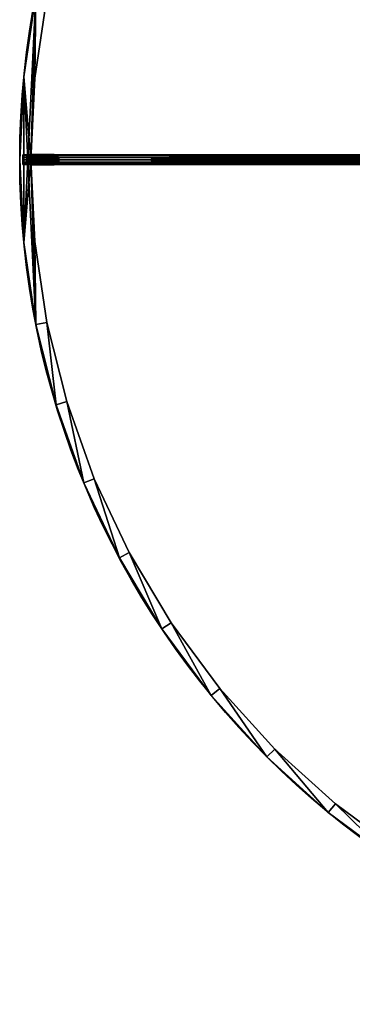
# Model space of a CAD drawing. Extents: x 8 to 508, y 15 to 514.
# Tile 1 of 256: x 8 to 107, y 15 to 306. Entities that reach past the tile are written whole.
import ezdxf

# ---------------------------------------------------------------- set-up
doc = ezdxf.new("R2010")
doc.units = 0
doc.layers.get('0').update_dxf_attribs({"color": 13, "linetype": 'CONTINUOUS'})

# ---------------------------------------------------------------- blocks, each defined once
blk = doc.blocks.new('GROUP_13')
for p, q in [((1.44, 329.41), (1.44, 329.41, 4)), ((5.42, 329.01), (5.42, 329.01, 4)), ((0, 300), (0, 300, 4)), ((4, 300), (4, 300, 4)), ((1.44, 270.59), (1.44, 270.59, 4)), ((5.42, 270.99, 4), (5.42, 270.99)), ((5.76, 241.47), (5.76, 241.47, 4)), ((9.69, 242.25, 4), (9.69, 242.25)), ((16.74, 214.08, 4), (16.74, 214.08)), ((12.92, 212.91), (12.92, 212.91, 4)), ((26.53, 186.72, 4), (26.53, 186.72)), ((22.84, 185.19), (22.84, 185.19, 4)), ((35.42, 158.58), (35.42, 158.58, 4)), ((38.95, 160.47, 4), (38.95, 160.47)), ((50.56, 133.33), (50.56, 133.33, 4)), ((53.88, 135.55, 4), (53.88, 135.55)), ((71.19, 112.22, 4), (71.19, 112.22)), ((68.1, 109.68), (68.1, 109.68, 4)), ((87.87, 87.87), (87.87, 87.87, 4)), ((90.69, 90.69, 4), (90.69, 90.69)), ((112.22, 71.19, 4), (112.22, 71.19)), ((109.68, 68.1), (109.68, 68.1, 4))]:
    blk.add_line(p, q)
for points in [[(9.69, 357.75, 4), (5.42, 329.01, 4), (4, 300, 4), (5.42, 270.99, 4), (9.69, 242.25, 4), (16.74, 214.08, 4), (26.53, 186.72, 4), (38.95, 160.47, 4), (53.88, 135.55, 4), (71.19, 112.22, 4), (90.69, 90.69, 4), (112.22, 71.19, 4), (135.55, 53.88, 4), (160.47, 38.95, 4), (186.72, 26.53, 4), (214.08, 16.74, 4), (242.25, 9.69, 4), (270.99, 5.42, 4), (300, 4, 4), (329.01, 5.42, 4), (357.75, 9.69, 4)], [(357.75, 9.69, 0), (329.01, 5.42, 0), (300, 4, 0), (270.99, 5.42, 0), (242.25, 9.69, 0), (214.08, 16.74, 0), (186.72, 26.53, 0), (160.47, 38.95, 0), (135.55, 53.88, 0), (112.22, 71.19, 0), (90.69, 90.69, 0), (71.19, 112.22, 0), (53.88, 135.55, 0), (38.95, 160.47, 0), (26.53, 186.72, 0), (16.74, 214.08, 0), (9.69, 242.25, 0), (5.42, 270.99, 0), (4, 300, 0), (5.42, 329.01, 0), (9.69, 357.75, 0)]]:
    blk.add_polyline3d(points)
for centre in [(300, 300), (300, 300, 4)]:
    blk.add_circle(centre, 300)
mesh = blk.add_polyface()
corners = [(1.44, 270.59, 4), (1.44, 329.41, 4), (0, 300, 4), (5.76, 241.47, 4), (4, 300, 4), (5.42, 270.99, 4), (9.69, 242.25, 4), (12.92, 212.91, 4), (16.74, 214.08, 4), (22.84, 185.19, 4), (26.53, 186.72, 4), (35.42, 158.58, 4), (38.95, 160.47, 4), (50.56, 133.33, 4), (53.88, 135.55, 4), (68.1, 109.68, 4), (71.19, 112.22, 4), (87.87, 87.87, 4), (90.69, 90.69, 4), (109.68, 68.1, 4), (112.22, 71.19, 4), (133.33, 50.56, 4), (135.55, 53.88, 4), (158.58, 35.42, 4), (160.47, 38.95, 4), (185.19, 22.84, 4), (186.72, 26.53, 4), (212.91, 12.92, 4), (214.08, 16.74, 4), (241.47, 5.76, 4), (242.25, 9.69, 4), (270.59, 1.44, 4), (270.99, 5.42, 4), (300, 0, 4), (300, 4, 4), (329.41, 1.44, 4), (329.01, 5.42, 4), (357.75, 9.69, 4), (358.53, 5.76, 4), (385.92, 16.74, 4), (387.09, 12.92, 4), (413.28, 26.53, 4), (414.81, 22.84, 4), (439.53, 38.95, 4), (441.42, 35.42, 4), (464.45, 53.88, 4), (466.67, 50.56, 4), (487.78, 71.19, 4), (490.32, 68.1, 4), (509.31, 90.69, 4), (512.13, 87.87, 4), (528.81, 112.22, 4), (531.9, 109.68, 4), (546.12, 135.55, 4), (549.44, 133.33, 4), (561.05, 160.47, 4), (564.58, 158.58, 4), (573.47, 186.72, 4), (577.16, 185.19, 4), (583.26, 214.08, 4), (587.08, 212.91, 4), (590.31, 242.25, 4), (594.24, 241.47, 4), (594.58, 270.99, 4), (598.56, 270.59, 4), (596, 300, 4), (5.76, 358.53, 4), (5.42, 329.01, 4), (9.69, 357.75, 4), (12.92, 387.09, 4), (16.74, 385.92, 4), (22.84, 414.81, 4), (26.53, 413.28, 4), (35.42, 441.42, 4), (38.95, 439.53, 4), (50.56, 466.67, 4), (53.88, 464.45, 4), (68.1, 490.32, 4), (71.19, 487.78, 4), (87.87, 512.13, 4), (90.69, 509.31, 4), (109.68, 531.9, 4), (112.22, 528.81, 4), (133.33, 549.44, 4), (135.55, 546.12, 4), (158.58, 564.58, 4), (160.47, 561.05, 4), (185.19, 577.16, 4), (186.72, 573.47, 4), (212.91, 587.08, 4), (214.08, 583.26, 4), (241.47, 594.24, 4), (242.25, 590.31, 4), (270.59, 598.56, 4), (270.99, 594.58, 4), (300, 600, 4), (300, 596, 4), (329.01, 594.58, 4), (329.41, 598.56, 4), (357.75, 590.31, 4), (358.53, 594.24, 4), (385.92, 583.26, 4), (387.09, 587.08, 4), (413.28, 573.47, 4), (414.81, 577.16, 4), (439.53, 561.05, 4), (441.42, 564.58, 4), (464.45, 546.12, 4), (466.67, 549.44, 4), (487.78, 528.81, 4), (490.32, 531.9, 4), (509.31, 509.31, 4), (512.13, 512.13, 4), (528.81, 487.78, 4), (531.9, 490.32, 4), (546.12, 464.45, 4), (549.44, 466.67, 4), (561.05, 439.53, 4), (564.58, 441.42, 4), (573.47, 413.28, 4), (577.16, 414.81, 4), (583.26, 385.92, 4), (587.08, 387.09, 4), (590.31, 357.75, 4), (594.24, 358.53, 4), (594.58, 329.01, 4), (598.56, 329.41, 4), (600, 300, 4)]
mesh.append_faces([[corners[k] for k in face] for face in [(0, 1, 2), (126, 64, 127)]], dxfattribs={"vtx0": -1})
mesh.append_faces([[corners[k] for k in face] for face in [(4, 3, 5), (5, 3, 6), (6, 7, 8), (8, 9, 10), (10, 11, 12), (12, 13, 14), (14, 15, 16), (16, 17, 18), (18, 19, 20), (20, 21, 22), (22, 23, 24), (24, 25, 26), (26, 27, 28), (28, 29, 30), (30, 31, 32), (32, 33, 34), (34, 35, 36), (36, 35, 37), (37, 38, 39), (39, 40, 41), (41, 42, 43), (43, 44, 45), (45, 46, 47), (47, 48, 49), (49, 50, 51), (51, 52, 53), (53, 54, 55), (55, 56, 57), (57, 58, 59), (59, 60, 61), (61, 62, 63), (63, 64, 65), (66, 68, 69), (69, 70, 71), (71, 72, 73), (73, 74, 75), (75, 76, 77), (77, 78, 79), (79, 80, 81), (81, 82, 83), (83, 84, 85), (85, 86, 87), (87, 88, 89), (89, 90, 91), (91, 92, 93), (93, 94, 95), (95, 97, 98), (98, 99, 100), (100, 101, 102), (102, 103, 104), (104, 105, 106), (106, 107, 108), (108, 109, 110), (110, 111, 112), (112, 113, 114), (114, 115, 116), (116, 117, 118), (118, 119, 120), (120, 121, 122), (122, 123, 124), (124, 125, 126)]], dxfattribs={"vtx0": -1, "vtx1": -1})
mesh.append_faces([[corners[k] for k in face] for face in [(1, 3, 4), (126, 65, 64)]], dxfattribs={"vtx0": -1, "vtx1": -1, "vtx2": -1})
mesh.append_faces([[corners[k] for k in face] for face in [(1, 0, 3), (6, 3, 7), (8, 7, 9), (10, 9, 11), (12, 11, 13), (14, 13, 15), (16, 15, 17), (18, 17, 19), (20, 19, 21), (22, 21, 23), (24, 23, 25), (26, 25, 27), (28, 27, 29), (30, 29, 31), (32, 31, 33), (34, 33, 35), (37, 35, 38), (39, 38, 40), (41, 40, 42), (43, 42, 44), (45, 44, 46), (47, 46, 48), (49, 48, 50), (51, 50, 52), (53, 52, 54), (55, 54, 56), (57, 56, 58), (59, 58, 60), (61, 60, 62), (63, 62, 64), (4, 66, 1), (66, 4, 67), (66, 67, 68), (69, 68, 70), (71, 70, 72), (73, 72, 74), (75, 74, 76), (77, 76, 78), (79, 78, 80), (81, 80, 82), (83, 82, 84), (85, 84, 86), (87, 86, 88), (89, 88, 90), (91, 90, 92), (93, 92, 94), (95, 94, 96), (95, 96, 97), (98, 97, 99), (100, 99, 101), (102, 101, 103), (104, 103, 105), (106, 105, 107), (108, 107, 109), (110, 109, 111), (112, 111, 113), (114, 113, 115), (116, 115, 117), (118, 117, 119), (120, 119, 121), (122, 121, 123), (124, 123, 125), (126, 125, 65)]], dxfattribs={"vtx0": -1, "vtx2": -1})
mesh = blk.add_polyface()
corners = [(1.44, 329.41), (1.44, 270.59), (0, 300), (5.76, 358.53), (4, 300), (5.42, 329.01), (9.69, 357.75), (12.92, 387.09), (16.74, 385.92), (22.84, 414.81), (26.53, 413.28), (35.42, 441.42), (38.95, 439.53), (50.56, 466.67), (53.88, 464.45), (68.1, 490.32), (71.19, 487.78), (87.87, 512.13), (90.69, 509.31), (109.68, 531.9), (112.22, 528.81), (133.33, 549.44), (135.55, 546.12), (158.58, 564.58), (160.47, 561.05), (185.19, 577.16), (186.72, 573.47), (212.91, 587.08), (214.08, 583.26), (241.47, 594.24), (242.25, 590.31), (270.59, 598.56), (270.99, 594.58), (300, 600), (300, 596), (329.41, 598.56), (329.01, 594.58), (357.75, 590.31), (358.53, 594.24), (385.92, 583.26), (387.09, 587.08), (413.28, 573.47), (414.81, 577.16), (439.53, 561.05), (441.42, 564.58), (464.45, 546.12), (466.67, 549.44), (487.78, 528.81), (490.32, 531.9), (509.31, 509.31), (512.13, 512.13), (528.81, 487.78), (531.9, 490.32), (546.12, 464.45), (549.44, 466.67), (561.05, 439.53), (564.58, 441.42), (573.47, 413.28), (577.16, 414.81), (583.26, 385.92), (587.08, 387.09), (590.31, 357.75), (594.24, 358.53), (594.58, 329.01), (598.56, 329.41), (596, 300), (5.76, 241.47), (5.42, 270.99), (9.69, 242.25), (12.92, 212.91), (16.74, 214.08), (22.84, 185.19), (26.53, 186.72), (35.42, 158.58), (38.95, 160.47), (50.56, 133.33), (53.88, 135.55), (68.1, 109.68), (71.19, 112.22), (87.87, 87.87), (90.69, 90.69), (109.68, 68.1), (112.22, 71.19), (133.33, 50.56), (135.55, 53.88), (158.58, 35.42), (160.47, 38.95), (185.19, 22.84), (186.72, 26.53), (212.91, 12.92), (214.08, 16.74), (241.47, 5.76), (242.25, 9.69), (270.59, 1.44), (270.99, 5.42), (300, 0), (300, 4), (329.41, 1.44), (329.01, 5.42), (357.75, 9.69), (358.53, 5.76), (385.92, 16.74), (387.09, 12.92), (413.28, 26.53), (414.81, 22.84), (439.53, 38.95), (441.42, 35.42), (464.45, 53.88), (466.67, 50.56), (487.78, 71.19), (490.32, 68.1), (509.31, 90.69), (512.13, 87.87), (528.81, 112.22), (531.9, 109.68), (546.12, 135.55), (549.44, 133.33), (561.05, 160.47), (564.58, 158.58), (573.47, 186.72), (577.16, 185.19), (583.26, 214.08), (587.08, 212.91), (590.31, 242.25), (594.24, 241.47), (594.58, 270.99), (598.56, 270.59), (600, 300)]
mesh.append_faces([[corners[k] for k in face] for face in [(0, 1, 2), (126, 64, 127)]], dxfattribs={"vtx0": -1})
mesh.append_faces([[corners[k] for k in face] for face in [(4, 3, 5), (5, 3, 6), (6, 7, 8), (8, 9, 10), (10, 11, 12), (12, 13, 14), (14, 15, 16), (16, 17, 18), (18, 19, 20), (20, 21, 22), (22, 23, 24), (24, 25, 26), (26, 27, 28), (28, 29, 30), (30, 31, 32), (32, 33, 34), (34, 35, 36), (36, 35, 37), (37, 38, 39), (39, 40, 41), (41, 42, 43), (43, 44, 45), (45, 46, 47), (47, 48, 49), (49, 50, 51), (51, 52, 53), (53, 54, 55), (55, 56, 57), (57, 58, 59), (59, 60, 61), (61, 62, 63), (63, 64, 65), (66, 68, 69), (69, 70, 71), (71, 72, 73), (73, 74, 75), (75, 76, 77), (77, 78, 79), (79, 80, 81), (81, 82, 83), (83, 84, 85), (85, 86, 87), (87, 88, 89), (89, 90, 91), (91, 92, 93), (93, 94, 95), (95, 96, 97), (97, 99, 100), (100, 101, 102), (102, 103, 104), (104, 105, 106), (106, 107, 108), (108, 109, 110), (110, 111, 112), (112, 113, 114), (114, 115, 116), (116, 117, 118), (118, 119, 120), (120, 121, 122), (122, 123, 124), (124, 125, 126)]], dxfattribs={"vtx0": -1, "vtx1": -1})
mesh.append_faces([[corners[k] for k in face] for face in [(1, 3, 4), (126, 65, 64)]], dxfattribs={"vtx0": -1, "vtx1": -1, "vtx2": -1})
mesh.append_faces([[corners[k] for k in face] for face in [(1, 0, 3), (6, 3, 7), (8, 7, 9), (10, 9, 11), (12, 11, 13), (14, 13, 15), (16, 15, 17), (18, 17, 19), (20, 19, 21), (22, 21, 23), (24, 23, 25), (26, 25, 27), (28, 27, 29), (30, 29, 31), (32, 31, 33), (34, 33, 35), (37, 35, 38), (39, 38, 40), (41, 40, 42), (43, 42, 44), (45, 44, 46), (47, 46, 48), (49, 48, 50), (51, 50, 52), (53, 52, 54), (55, 54, 56), (57, 56, 58), (59, 58, 60), (61, 60, 62), (63, 62, 64), (4, 66, 1), (66, 4, 67), (66, 67, 68), (69, 68, 70), (71, 70, 72), (73, 72, 74), (75, 74, 76), (77, 76, 78), (79, 78, 80), (81, 80, 82), (83, 82, 84), (85, 84, 86), (87, 86, 88), (89, 88, 90), (91, 90, 92), (93, 92, 94), (95, 94, 96), (97, 96, 98), (97, 98, 99), (100, 99, 101), (102, 101, 103), (104, 103, 105), (106, 105, 107), (108, 107, 109), (110, 109, 111), (112, 111, 113), (114, 113, 115), (116, 115, 117), (118, 117, 119), (120, 119, 121), (122, 121, 123), (124, 123, 125), (126, 125, 65)]], dxfattribs={"vtx0": -1, "vtx2": -1})
mesh = blk.add_polyface()
corners = [(5.76, 358.53, 4), (1.44, 329.41), (1.44, 329.41, 4), (5.76, 358.53)]
mesh.append_faces([[corners[k] for k in face] for face in [(0, 1, 2), (1, 0, 3)]], dxfattribs={"vtx0": -1})
mesh = blk.add_polyface()
corners = [(9.69, 357.75), (5.42, 329.01, 4), (5.42, 329.01), (9.69, 357.75, 4)]
mesh.append_faces([[corners[k] for k in face] for face in [(0, 1, 2), (1, 0, 3)]], dxfattribs={"vtx0": -1})
mesh = blk.add_polyface()
corners = [(1.44, 329.41, 4), (0, 300), (0, 300, 4), (1.44, 329.41)]
mesh.append_faces([[corners[k] for k in face] for face in [(0, 1, 2), (1, 0, 3)]], dxfattribs={"vtx0": -1})
mesh = blk.add_polyface()
corners = [(5.42, 329.01), (4, 300, 4), (4, 300), (5.42, 329.01, 4)]
mesh.append_faces([[corners[k] for k in face] for face in [(0, 1, 2), (1, 0, 3)]], dxfattribs={"vtx0": -1})
mesh = blk.add_polyface()
corners = [(0, 300, 4), (1.44, 270.59), (1.44, 270.59, 4), (0, 300)]
mesh.append_faces([[corners[k] for k in face] for face in [(0, 1, 2), (1, 0, 3)]], dxfattribs={"vtx0": -1})
mesh = blk.add_polyface()
corners = [(4, 300), (5.42, 270.99, 4), (5.42, 270.99), (4, 300, 4)]
mesh.append_faces([[corners[k] for k in face] for face in [(0, 1, 2), (1, 0, 3)]], dxfattribs={"vtx0": -1})
mesh = blk.add_polyface()
corners = [(1.44, 270.59, 4), (5.76, 241.47), (5.76, 241.47, 4), (1.44, 270.59)]
mesh.append_faces([[corners[k] for k in face] for face in [(0, 1, 2), (1, 0, 3)]], dxfattribs={"vtx0": -1})
mesh = blk.add_polyface()
corners = [(5.42, 270.99), (9.69, 242.25, 4), (9.69, 242.25), (5.42, 270.99, 4)]
mesh.append_faces([[corners[k] for k in face] for face in [(0, 1, 2), (1, 0, 3)]], dxfattribs={"vtx0": -1})
mesh = blk.add_polyface()
corners = [(5.76, 241.47, 4), (12.92, 212.91), (12.92, 212.91, 4), (5.76, 241.47)]
mesh.append_faces([[corners[k] for k in face] for face in [(0, 1, 2), (1, 0, 3)]], dxfattribs={"vtx0": -1})
mesh = blk.add_polyface()
corners = [(9.69, 242.25), (16.74, 214.08, 4), (16.74, 214.08), (9.69, 242.25, 4)]
mesh.append_faces([[corners[k] for k in face] for face in [(0, 1, 2), (1, 0, 3)]], dxfattribs={"vtx0": -1})
mesh = blk.add_polyface()
corners = [(16.74, 214.08), (26.53, 186.72, 4), (26.53, 186.72), (16.74, 214.08, 4)]
mesh.append_faces([[corners[k] for k in face] for face in [(0, 1, 2), (1, 0, 3)]], dxfattribs={"vtx0": -1})
mesh = blk.add_polyface()
corners = [(12.92, 212.91, 4), (22.84, 185.19), (22.84, 185.19, 4), (12.92, 212.91)]
mesh.append_faces([[corners[k] for k in face] for face in [(0, 1, 2), (1, 0, 3)]], dxfattribs={"vtx0": -1})
mesh = blk.add_polyface()
corners = [(26.53, 186.72), (38.95, 160.47, 4), (38.95, 160.47), (26.53, 186.72, 4)]
mesh.append_faces([[corners[k] for k in face] for face in [(0, 1, 2), (1, 0, 3)]], dxfattribs={"vtx0": -1})
mesh = blk.add_polyface()
corners = [(22.84, 185.19, 4), (35.42, 158.58), (35.42, 158.58, 4), (22.84, 185.19)]
mesh.append_faces([[corners[k] for k in face] for face in [(0, 1, 2), (1, 0, 3)]], dxfattribs={"vtx0": -1})
mesh = blk.add_polyface()
corners = [(35.42, 158.58, 4), (50.56, 133.33), (50.56, 133.33, 4), (35.42, 158.58)]
mesh.append_faces([[corners[k] for k in face] for face in [(0, 1, 2), (1, 0, 3)]], dxfattribs={"vtx0": -1})
mesh = blk.add_polyface()
corners = [(38.95, 160.47), (53.88, 135.55, 4), (53.88, 135.55), (38.95, 160.47, 4)]
mesh.append_faces([[corners[k] for k in face] for face in [(0, 1, 2), (1, 0, 3)]], dxfattribs={"vtx0": -1})
mesh = blk.add_polyface()
corners = [(50.56, 133.33, 4), (68.1, 109.68), (68.1, 109.68, 4), (50.56, 133.33)]
mesh.append_faces([[corners[k] for k in face] for face in [(0, 1, 2), (1, 0, 3)]], dxfattribs={"vtx0": -1})
mesh = blk.add_polyface()
corners = [(53.88, 135.55), (71.19, 112.22, 4), (71.19, 112.22), (53.88, 135.55, 4)]
mesh.append_faces([[corners[k] for k in face] for face in [(0, 1, 2), (1, 0, 3)]], dxfattribs={"vtx0": -1})
mesh = blk.add_polyface()
corners = [(71.19, 112.22), (90.69, 90.69, 4), (90.69, 90.69), (71.19, 112.22, 4)]
mesh.append_faces([[corners[k] for k in face] for face in [(0, 1, 2), (1, 0, 3)]], dxfattribs={"vtx0": -1})
mesh = blk.add_polyface()
corners = [(68.1, 109.68, 4), (87.87, 87.87), (87.87, 87.87, 4), (68.1, 109.68)]
mesh.append_faces([[corners[k] for k in face] for face in [(0, 1, 2), (1, 0, 3)]], dxfattribs={"vtx0": -1})
mesh = blk.add_polyface()
corners = [(109.68, 68.1, 4), (87.87, 87.87), (109.68, 68.1), (87.87, 87.87, 4)]
mesh.append_faces([[corners[k] for k in face] for face in [(0, 1, 2), (1, 0, 3)]], dxfattribs={"vtx0": -1})
mesh = blk.add_polyface()
corners = [(90.69, 90.69, 4), (112.22, 71.19), (90.69, 90.69), (112.22, 71.19, 4)]
mesh.append_faces([[corners[k] for k in face] for face in [(0, 1, 2), (1, 0, 3)]], dxfattribs={"vtx0": -1})
mesh = blk.add_polyface()
corners = [(112.22, 71.19, 4), (135.55, 53.88), (112.22, 71.19), (135.55, 53.88, 4)]
mesh.append_faces([[corners[k] for k in face] for face in [(0, 1, 2), (1, 0, 3)]], dxfattribs={"vtx0": -1})
mesh = blk.add_polyface()
corners = [(133.33, 50.56, 4), (109.68, 68.1), (133.33, 50.56), (109.68, 68.1, 4)]
mesh.append_faces([[corners[k] for k in face] for face in [(0, 1, 2), (1, 0, 3)]], dxfattribs={"vtx0": -1})
blk = doc.blocks.new('GROUP_5')
for p, q in [((1.44, 329.41, -12), (1.44, 329.41, 112)), ((0, 300, -12), (0, 300, 112)), ((1.44, 270.59, -12), (1.44, 270.59, 112)), ((5.76, 241.47, -12), (5.76, 241.47, 112)), ((12.92, 212.91, -12), (12.92, 212.91, 112)), ((22.84, 185.19, -12), (22.84, 185.19, 112)), ((35.42, 158.58, -12), (35.42, 158.58, 112)), ((50.56, 133.33, -12), (50.56, 133.33, 112)), ((68.1, 109.68, -12), (68.1, 109.68, 112)), ((87.87, 87.87, -12), (87.87, 87.87, 112)), ((109.68, 68.1, -12), (109.68, 68.1, 112))]:
    blk.add_line(p, q)
for centre in [(300, 300, -12), (300, 300, 112)]:
    blk.add_circle(centre, 300)
mesh = blk.add_polyface()
corners = [(5.76, 358.53, 112), (1.44, 329.41, -12), (1.44, 329.41, 112), (5.76, 358.53, -12)]
mesh.append_faces([[corners[k] for k in face] for face in [(0, 1, 2), (1, 0, 3)]], dxfattribs={"vtx0": -1})
mesh = blk.add_polyface()
corners = [(1.44, 329.41, 112), (0, 300, -12), (0, 300, 112), (1.44, 329.41, -12)]
mesh.append_faces([[corners[k] for k in face] for face in [(0, 1, 2), (1, 0, 3)]], dxfattribs={"vtx0": -1})
mesh = blk.add_polyface()
corners = [(0, 300, 112), (1.44, 270.59, -12), (1.44, 270.59, 112), (0, 300, -12)]
mesh.append_faces([[corners[k] for k in face] for face in [(0, 1, 2), (1, 0, 3)]], dxfattribs={"vtx0": -1})
mesh = blk.add_polyface()
corners = [(1.44, 270.59, 112), (5.76, 241.47, -12), (5.76, 241.47, 112), (1.44, 270.59, -12)]
mesh.append_faces([[corners[k] for k in face] for face in [(0, 1, 2), (1, 0, 3)]], dxfattribs={"vtx0": -1})
mesh = blk.add_polyface()
corners = [(5.76, 241.47, 112), (12.92, 212.91, -12), (12.92, 212.91, 112), (5.76, 241.47, -12)]
mesh.append_faces([[corners[k] for k in face] for face in [(0, 1, 2), (1, 0, 3)]], dxfattribs={"vtx0": -1})
mesh = blk.add_polyface()
corners = [(12.92, 212.91, 112), (22.84, 185.19, -12), (22.84, 185.19, 112), (12.92, 212.91, -12)]
mesh.append_faces([[corners[k] for k in face] for face in [(0, 1, 2), (1, 0, 3)]], dxfattribs={"vtx0": -1})
mesh = blk.add_polyface()
corners = [(22.84, 185.19, 112), (35.42, 158.58, -12), (35.42, 158.58, 112), (22.84, 185.19, -12)]
mesh.append_faces([[corners[k] for k in face] for face in [(0, 1, 2), (1, 0, 3)]], dxfattribs={"vtx0": -1})
mesh = blk.add_polyface()
corners = [(35.42, 158.58, 112), (50.56, 133.33, -12), (50.56, 133.33, 112), (35.42, 158.58, -12)]
mesh.append_faces([[corners[k] for k in face] for face in [(0, 1, 2), (1, 0, 3)]], dxfattribs={"vtx0": -1})
mesh = blk.add_polyface()
corners = [(50.56, 133.33, 112), (68.1, 109.68, -12), (68.1, 109.68, 112), (50.56, 133.33, -12)]
mesh.append_faces([[corners[k] for k in face] for face in [(0, 1, 2), (1, 0, 3)]], dxfattribs={"vtx0": -1})
mesh = blk.add_polyface()
corners = [(68.1, 109.68, 112), (87.87, 87.87, -12), (87.87, 87.87, 112), (68.1, 109.68, -12)]
mesh.append_faces([[corners[k] for k in face] for face in [(0, 1, 2), (1, 0, 3)]], dxfattribs={"vtx0": -1})
mesh = blk.add_polyface()
corners = [(109.68, 68.1, 112), (87.87, 87.87, -12), (109.68, 68.1, -12), (87.87, 87.87, 112)]
mesh.append_faces([[corners[k] for k in face] for face in [(0, 1, 2), (1, 0, 3)]], dxfattribs={"vtx0": -1})
mesh = blk.add_polyface()
corners = [(133.33, 50.56, 112), (109.68, 68.1, -12), (133.33, 50.56, -12), (109.68, 68.1, 112)]
mesh.append_faces([[corners[k] for k in face] for face in [(0, 1, 2), (1, 0, 3)]], dxfattribs={"vtx0": -1})
blk = doc.blocks.new('GROUP_2')
for p in [(0, 0, 66), (0, 0, -95)]:
    blk.add_blockref('GROUP_13', p)
at = {"zscale": 1.266129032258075}
blk.add_blockref('GROUP_5', (0, 0, -75.81), dxfattribs=at)
blk = doc.blocks.new('GROUP_6')
for p, q in [((1.44, 329.41, -12), (1.44, 329.41, 112)), ((0, 300, -12), (0, 300, 112)), ((1.44, 270.59, -12), (1.44, 270.59, 112)), ((5.76, 241.47, -12), (5.76, 241.47, 112)), ((12.92, 212.91, -12), (12.92, 212.91, 112)), ((22.84, 185.19, -12), (22.84, 185.19, 112)), ((35.42, 158.58, -12), (35.42, 158.58, 112)), ((50.56, 133.33, -12), (50.56, 133.33, 112)), ((68.1, 109.68, -12), (68.1, 109.68, 112)), ((87.87, 87.87, -12), (87.87, 87.87, 112)), ((109.68, 68.1, -12), (109.68, 68.1, 112))]:
    blk.add_line(p, q)
for centre in [(300, 300, -12), (300, 300, 112)]:
    blk.add_circle(centre, 300)
mesh = blk.add_polyface()
corners = [(5.76, 358.53, 112), (1.44, 329.41, -12), (1.44, 329.41, 112), (5.76, 358.53, -12)]
mesh.append_faces([[corners[k] for k in face] for face in [(0, 1, 2), (1, 0, 3)]], dxfattribs={"vtx0": -1})
mesh = blk.add_polyface()
corners = [(1.44, 329.41, 112), (0, 300, -12), (0, 300, 112), (1.44, 329.41, -12)]
mesh.append_faces([[corners[k] for k in face] for face in [(0, 1, 2), (1, 0, 3)]], dxfattribs={"vtx0": -1})
mesh = blk.add_polyface()
corners = [(0, 300, 112), (1.44, 270.59, -12), (1.44, 270.59, 112), (0, 300, -12)]
mesh.append_faces([[corners[k] for k in face] for face in [(0, 1, 2), (1, 0, 3)]], dxfattribs={"vtx0": -1})
mesh = blk.add_polyface()
corners = [(1.44, 270.59, 112), (5.76, 241.47, -12), (5.76, 241.47, 112), (1.44, 270.59, -12)]
mesh.append_faces([[corners[k] for k in face] for face in [(0, 1, 2), (1, 0, 3)]], dxfattribs={"vtx0": -1})
mesh = blk.add_polyface()
corners = [(5.76, 241.47, 112), (12.92, 212.91, -12), (12.92, 212.91, 112), (5.76, 241.47, -12)]
mesh.append_faces([[corners[k] for k in face] for face in [(0, 1, 2), (1, 0, 3)]], dxfattribs={"vtx0": -1})
mesh = blk.add_polyface()
corners = [(12.92, 212.91, 112), (22.84, 185.19, -12), (22.84, 185.19, 112), (12.92, 212.91, -12)]
mesh.append_faces([[corners[k] for k in face] for face in [(0, 1, 2), (1, 0, 3)]], dxfattribs={"vtx0": -1})
mesh = blk.add_polyface()
corners = [(22.84, 185.19, 112), (35.42, 158.58, -12), (35.42, 158.58, 112), (22.84, 185.19, -12)]
mesh.append_faces([[corners[k] for k in face] for face in [(0, 1, 2), (1, 0, 3)]], dxfattribs={"vtx0": -1})
mesh = blk.add_polyface()
corners = [(35.42, 158.58, 112), (50.56, 133.33, -12), (50.56, 133.33, 112), (35.42, 158.58, -12)]
mesh.append_faces([[corners[k] for k in face] for face in [(0, 1, 2), (1, 0, 3)]], dxfattribs={"vtx0": -1})
mesh = blk.add_polyface()
corners = [(50.56, 133.33, 112), (68.1, 109.68, -12), (68.1, 109.68, 112), (50.56, 133.33, -12)]
mesh.append_faces([[corners[k] for k in face] for face in [(0, 1, 2), (1, 0, 3)]], dxfattribs={"vtx0": -1})
mesh = blk.add_polyface()
corners = [(68.1, 109.68, 112), (87.87, 87.87, -12), (87.87, 87.87, 112), (68.1, 109.68, -12)]
mesh.append_faces([[corners[k] for k in face] for face in [(0, 1, 2), (1, 0, 3)]], dxfattribs={"vtx0": -1})
mesh = blk.add_polyface()
corners = [(109.68, 68.1, 112), (87.87, 87.87, -12), (109.68, 68.1, -12), (87.87, 87.87, 112)]
mesh.append_faces([[corners[k] for k in face] for face in [(0, 1, 2), (1, 0, 3)]], dxfattribs={"vtx0": -1})
mesh = blk.add_polyface()
corners = [(133.33, 50.56, 112), (109.68, 68.1, -12), (133.33, 50.56, -12), (109.68, 68.1, 112)]
mesh.append_faces([[corners[k] for k in face] for face in [(0, 1, 2), (1, 0, 3)]], dxfattribs={"vtx0": -1})
blk = doc.blocks.new('GROUP_3')
for p in [(0, 0, 66), (0, 0, -95)]:
    blk.add_blockref('GROUP_13', p)
at = {"zscale": 1.266129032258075}
blk.add_blockref('GROUP_6', (0, 0, -75.81), dxfattribs=at)
blk = doc.blocks.new('GROUP_8')
at = {"xscale": 0.8324999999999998, "yscale": 0.8324999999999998}
for name, p in [('GROUP_2', (0, 0, 270)), ('GROUP_3', (0, 0, 95))]:
    blk.add_blockref(name, p, dxfattribs=at)
blk = doc.blocks.new('COMPONENT_3')
for p, q in [((-0.95, 2.66, 1.05), (-0.98, 2.14, 0.45)), ((-0.98, 2.14, 0.45), (-0.98, 1.43, 0.23)), ((5.02, 2.14, 0.22), (-0.98, 2.14, 0.45)), ((-0.98, 1.43, 0.23), (-0.98, 0.71, 0.45)), ((5.01, 1.43), (-0.98, 1.43, 0.23)), ((-0.98, 0.71, 0.45), (-0.95, 0.19, 1.05)), ((5.02, 0.71, 0.22), (-0.98, 0.71, 0.45)), ((-0.92, 2.86, 1.86), (-0.95, 2.66, 1.05)), ((5.04, 2.66, 0.82), (-0.95, 2.66, 1.05)), ((-0.95, 0.19, 1.05), (-0.92, 0, 1.86)), ((5.04, 0.19, 0.82), (-0.95, 0.19, 1.05)), ((-0.89, 2.66, 2.68), (-0.92, 2.86, 1.86)), ((5.07, 2.86, 1.64), (-0.92, 2.86, 1.86)), ((-0.92, 0, 1.86), (-0.89, 0.19, 2.68)), ((5.07, 0, 1.64), (-0.92, 0, 1.86)), ((-0.87, 2.14, 3.28), (-0.89, 2.66, 2.68)), ((5.11, 2.66, 2.45), (-0.89, 2.66, 2.68)), ((-0.89, 0.19, 2.68), (-0.87, 0.71, 3.28)), ((5.11, 0.19, 2.45), (-0.89, 0.19, 2.68)), ((-0.86, 1.43, 3.5), (-0.87, 2.14, 3.28)), ((5.13, 2.14, 3.05), (-0.87, 2.14, 3.28)), ((-0.87, 0.71, 3.28), (-0.86, 1.43, 3.5)), ((5.13, 0.71, 3.05), (-0.87, 0.71, 3.28)), ((5.14, 1.43, 3.27), (-0.86, 1.43, 3.5)), ((5.02, 2.14, 0.22), (5.01, 1.43)), ((5.01, 1.43), (228.91, 1.43, 114.5)), ((5.01, 1.43), (5.02, 0.71, 0.22)), ((5.04, 2.66, 0.82), (5.02, 2.14, 0.22)), ((5.02, 2.14, 0.22), (228.83, 2.14, 114.67)), ((228.83, 0.71, 114.67), (5.02, 0.71, 0.22)), ((5.02, 0.71, 0.22), (5.04, 0.19, 0.82)), ((5.07, 2.86, 1.64), (5.04, 2.66, 0.82)), ((5.04, 2.66, 0.82), (228.59, 2.66, 115.14)), ((5.04, 0.19, 0.82), (5.07, 0, 1.64)), ((5.04, 0.19, 0.82), (228.59, 0.19, 115.14)), ((5.11, 2.66, 2.45), (5.07, 2.86, 1.64)), ((5.07, 2.86, 1.64), (228.26, 2.86, 115.77)), ((5.07, 0, 1.64), (5.11, 0.19, 2.45)), ((5.07, 0, 1.64), (228.26, 0, 115.77)), ((5.13, 2.14, 3.05), (5.11, 2.66, 2.45)), ((5.11, 2.66, 2.45), (227.94, 2.66, 116.41)), ((5.11, 0.19, 2.45), (5.13, 0.71, 3.05)), ((5.11, 0.19, 2.45), (227.94, 0.19, 116.41)), ((5.14, 1.43, 3.27), (5.13, 2.14, 3.05)), ((5.13, 2.14, 3.05), (227.7, 2.14, 116.87)), ((5.13, 0.71, 3.05), (5.14, 1.43, 3.27)), ((5.13, 0.71, 3.05), (227.7, 0.71, 116.87)), ((5.14, 1.43, 3.27), (227.61, 1.43, 117.04))]:
    blk.add_line(p, q)
mesh = blk.add_polyface()
corners = [(-0.89, 0.19, 2.68), (-0.95, 0.19, 1.05), (-0.92, 0, 1.86), (-0.87, 0.71, 3.28), (-0.98, 0.71, 0.45), (-0.86, 1.43, 3.5), (-0.98, 1.43, 0.23), (-0.87, 2.14, 3.28), (-0.98, 2.14, 0.45), (-0.89, 2.66, 2.68), (-0.95, 2.66, 1.05), (-0.92, 2.86, 1.86)]
mesh.append_faces([[corners[k] for k in face] for face in [(0, 1, 2), (10, 9, 11)]], dxfattribs={"vtx0": -1})
mesh.append_faces([[corners[k] for k in face] for face in [(1, 3, 4), (4, 5, 6), (6, 7, 8), (8, 9, 10)]], dxfattribs={"vtx0": -1, "vtx1": -1})
mesh.append_faces([[corners[k] for k in face] for face in [(1, 0, 3), (4, 3, 5), (6, 5, 7), (8, 7, 9)]], dxfattribs={"vtx0": -1, "vtx2": -1})
mesh = blk.add_polyface()
corners = [(-0.98, 2.14, 0.45), (5.04, 2.66, 0.82), (5.02, 2.14, 0.22), (-0.95, 2.66, 1.05)]
mesh.append_faces([[corners[k] for k in face] for face in [(0, 1, 2), (1, 0, 3)]], dxfattribs={"vtx0": -1})
mesh = blk.add_polyface()
corners = [(-0.98, 2.14, 0.45), (5.01, 1.43), (-0.98, 1.43, 0.23), (5.02, 2.14, 0.22)]
mesh.append_faces([[corners[k] for k in face] for face in [(0, 1, 2), (1, 0, 3)]], dxfattribs={"vtx0": -1})
mesh = blk.add_polyface()
corners = [(5.01, 1.43), (-0.98, 0.71, 0.45), (-0.98, 1.43, 0.23), (5.02, 0.71, 0.22)]
mesh.append_faces([[corners[k] for k in face] for face in [(0, 1, 2), (1, 0, 3)]], dxfattribs={"vtx0": -1})
mesh = blk.add_polyface()
corners = [(5.04, 0.19, 0.82), (-0.98, 0.71, 0.45), (5.02, 0.71, 0.22), (-0.95, 0.19, 1.05)]
mesh.append_faces([[corners[k] for k in face] for face in [(0, 1, 2), (1, 0, 3)]], dxfattribs={"vtx0": -1})
mesh = blk.add_polyface()
corners = [(-0.95, 2.66, 1.05), (5.07, 2.86, 1.64), (5.04, 2.66, 0.82), (-0.92, 2.86, 1.86)]
mesh.append_faces([[corners[k] for k in face] for face in [(0, 1, 2), (1, 0, 3)]], dxfattribs={"vtx0": -1})
mesh = blk.add_polyface()
corners = [(5.07, 0, 1.64), (-0.95, 0.19, 1.05), (5.04, 0.19, 0.82), (-0.92, 0, 1.86)]
mesh.append_faces([[corners[k] for k in face] for face in [(0, 1, 2), (1, 0, 3)]], dxfattribs={"vtx0": -1})
mesh = blk.add_polyface()
corners = [(-0.92, 2.86, 1.86), (5.11, 2.66, 2.45), (5.07, 2.86, 1.64), (-0.89, 2.66, 2.68)]
mesh.append_faces([[corners[k] for k in face] for face in [(0, 1, 2), (1, 0, 3)]], dxfattribs={"vtx0": -1})
mesh = blk.add_polyface()
corners = [(5.11, 0.19, 2.45), (-0.92, 0, 1.86), (5.07, 0, 1.64), (-0.89, 0.19, 2.68)]
mesh.append_faces([[corners[k] for k in face] for face in [(0, 1, 2), (1, 0, 3)]], dxfattribs={"vtx0": -1})
mesh = blk.add_polyface()
corners = [(-0.89, 2.66, 2.68), (5.13, 2.14, 3.05), (5.11, 2.66, 2.45), (-0.87, 2.14, 3.28)]
mesh.append_faces([[corners[k] for k in face] for face in [(0, 1, 2), (1, 0, 3)]], dxfattribs={"vtx0": -1})
mesh = blk.add_polyface()
corners = [(5.13, 0.71, 3.05), (-0.89, 0.19, 2.68), (5.11, 0.19, 2.45), (-0.87, 0.71, 3.28)]
mesh.append_faces([[corners[k] for k in face] for face in [(0, 1, 2), (1, 0, 3)]], dxfattribs={"vtx0": -1})
mesh = blk.add_polyface()
corners = [(-0.86, 1.43, 3.5), (5.13, 2.14, 3.05), (-0.87, 2.14, 3.28), (5.14, 1.43, 3.27)]
mesh.append_faces([[corners[k] for k in face] for face in [(0, 1, 2), (1, 0, 3)]], dxfattribs={"vtx0": -1})
mesh = blk.add_polyface()
corners = [(5.13, 0.71, 3.05), (-0.86, 1.43, 3.5), (-0.87, 0.71, 3.28), (5.14, 1.43, 3.27)]
mesh.append_faces([[corners[k] for k in face] for face in [(0, 1, 2), (1, 0, 3)]], dxfattribs={"vtx0": -1})
mesh = blk.add_polyface()
corners = [(5.02, 2.14, 0.22), (228.91, 1.43, 114.5), (5.01, 1.43), (228.83, 2.14, 114.67)]
mesh.append_faces([[corners[k] for k in face] for face in [(0, 1, 2), (1, 0, 3)]], dxfattribs={"vtx0": -1})
mesh = blk.add_polyface()
corners = [(228.91, 1.43, 114.5), (5.02, 0.71, 0.22), (5.01, 1.43), (228.83, 0.71, 114.67)]
mesh.append_faces([[corners[k] for k in face] for face in [(0, 1, 2), (1, 0, 3)]], dxfattribs={"vtx0": -1})
mesh = blk.add_polyface()
corners = [(5.04, 2.66, 0.82), (228.83, 2.14, 114.67), (5.02, 2.14, 0.22), (228.59, 2.66, 115.14)]
mesh.append_faces([[corners[k] for k in face] for face in [(0, 1, 2), (1, 0, 3)]], dxfattribs={"vtx0": -1})
mesh = blk.add_polyface()
corners = [(228.83, 0.71, 114.67), (5.04, 0.19, 0.82), (5.02, 0.71, 0.22), (228.59, 0.19, 115.14)]
mesh.append_faces([[corners[k] for k in face] for face in [(0, 1, 2), (1, 0, 3)]], dxfattribs={"vtx0": -1})
mesh = blk.add_polyface()
corners = [(5.07, 2.86, 1.64), (228.59, 2.66, 115.14), (5.04, 2.66, 0.82), (228.26, 2.86, 115.77)]
mesh.append_faces([[corners[k] for k in face] for face in [(0, 1, 2), (1, 0, 3)]], dxfattribs={"vtx0": -1})
mesh = blk.add_polyface()
corners = [(228.59, 0.19, 115.14), (5.07, 0, 1.64), (5.04, 0.19, 0.82), (228.26, 0, 115.77)]
mesh.append_faces([[corners[k] for k in face] for face in [(0, 1, 2), (1, 0, 3)]], dxfattribs={"vtx0": -1})
mesh = blk.add_polyface()
corners = [(5.11, 2.66, 2.45), (228.26, 2.86, 115.77), (5.07, 2.86, 1.64), (227.94, 2.66, 116.41)]
mesh.append_faces([[corners[k] for k in face] for face in [(0, 1, 2), (1, 0, 3)]], dxfattribs={"vtx0": -1})
mesh = blk.add_polyface()
corners = [(228.26, 0, 115.77), (5.11, 0.19, 2.45), (5.07, 0, 1.64), (227.94, 0.19, 116.41)]
mesh.append_faces([[corners[k] for k in face] for face in [(0, 1, 2), (1, 0, 3)]], dxfattribs={"vtx0": -1})
mesh = blk.add_polyface()
corners = [(5.13, 2.14, 3.05), (227.94, 2.66, 116.41), (5.11, 2.66, 2.45), (227.7, 2.14, 116.87)]
mesh.append_faces([[corners[k] for k in face] for face in [(0, 1, 2), (1, 0, 3)]], dxfattribs={"vtx0": -1})
mesh = blk.add_polyface()
corners = [(227.94, 0.19, 116.41), (5.13, 0.71, 3.05), (5.11, 0.19, 2.45), (227.7, 0.71, 116.87)]
mesh.append_faces([[corners[k] for k in face] for face in [(0, 1, 2), (1, 0, 3)]], dxfattribs={"vtx0": -1})
mesh = blk.add_polyface()
corners = [(5.14, 1.43, 3.27), (227.7, 2.14, 116.87), (5.13, 2.14, 3.05), (227.61, 1.43, 117.04)]
mesh.append_faces([[corners[k] for k in face] for face in [(0, 1, 2), (1, 0, 3)]], dxfattribs={"vtx0": -1})
mesh = blk.add_polyface()
corners = [(227.7, 0.71, 116.87), (5.14, 1.43, 3.27), (5.13, 0.71, 3.05), (227.61, 1.43, 117.04)]
mesh.append_faces([[corners[k] for k in face] for face in [(0, 1, 2), (1, 0, 3)]], dxfattribs={"vtx0": -1})
blk = doc.blocks.new('GROUP_25')
for p, q in [((1.5, 3), (1.5, 3, 500)), ((0, 1.5), (0, 1.5, 500)), ((0.2, 2.25), (0.2, 2.25, 500)), ((0.2, 0.75), (0.2, 0.75, 500)), ((0.75, 2.8), (0.75, 2.8, 500)), ((0.75, 0.2), (0.75, 0.2, 500)), ((1.5, 0), (1.5, 0, 500)), ((2.25, 2.8), (2.25, 2.8, 500)), ((2.25, 0.2), (2.25, 0.2, 500)), ((2.8, 2.25), (2.8, 2.25, 500)), ((2.8, 0.75), (2.8, 0.75, 500)), ((3, 1.5), (3, 1.5, 500))]:
    blk.add_line(p, q)
at = {"extrusion": (0, 0, -1)}
for centre in [(-1.5, 1.5, -500), (-1.5, 1.5)]:
    blk.add_circle(centre, 1.5, dxfattribs=at)
mesh = blk.add_polyface()
corners = [(0.2, 2.25), (0.2, 0.75), (0, 1.5), (0.75, 2.8), (0.75, 0.2), (1.5, 3), (1.5, 0), (2.25, 2.8), (2.25, 0.2), (2.8, 2.25), (2.8, 0.75), (3, 1.5)]
mesh.append_faces([[corners[k] for k in face] for face in [(0, 1, 2), (10, 9, 11)]], dxfattribs={"vtx0": -1})
mesh.append_faces([[corners[k] for k in face] for face in [(1, 3, 4), (4, 5, 6), (6, 7, 8), (8, 9, 10)]], dxfattribs={"vtx0": -1, "vtx1": -1})
mesh.append_faces([[corners[k] for k in face] for face in [(1, 0, 3), (4, 3, 5), (6, 5, 7), (8, 7, 9)]], dxfattribs={"vtx0": -1, "vtx2": -1})
mesh = blk.add_polyface()
corners = [(0.2, 0.75, 500), (0.2, 2.25, 500), (0, 1.5, 500), (0.75, 0.2, 500), (0.75, 2.8, 500), (1.5, 0, 500), (1.5, 3, 500), (2.25, 0.2, 500), (2.25, 2.8, 500), (2.8, 0.75, 500), (2.8, 2.25, 500), (3, 1.5, 500)]
mesh.append_faces([[corners[k] for k in face] for face in [(0, 1, 2), (10, 9, 11)]], dxfattribs={"vtx0": -1})
mesh.append_faces([[corners[k] for k in face] for face in [(1, 3, 4), (4, 5, 6), (6, 7, 8), (8, 9, 10)]], dxfattribs={"vtx0": -1, "vtx1": -1})
mesh.append_faces([[corners[k] for k in face] for face in [(1, 0, 3), (4, 3, 5), (6, 5, 7), (8, 7, 9)]], dxfattribs={"vtx0": -1, "vtx2": -1})
mesh = blk.add_polyface()
corners = [(0.75, 2.8, 500), (1.5, 3), (0.75, 2.8), (1.5, 3, 500)]
mesh.append_faces([[corners[k] for k in face] for face in [(0, 1, 2), (1, 0, 3)]], dxfattribs={"vtx0": -1})
mesh = blk.add_polyface()
corners = [(1.5, 3, 500), (2.25, 2.8), (1.5, 3), (2.25, 2.8, 500)]
mesh.append_faces([[corners[k] for k in face] for face in [(0, 1, 2), (1, 0, 3)]], dxfattribs={"vtx0": -1})
mesh = blk.add_polyface()
corners = [(0.2, 2.25, 500), (0, 1.5), (0, 1.5, 500), (0.2, 2.25)]
mesh.append_faces([[corners[k] for k in face] for face in [(0, 1, 2), (1, 0, 3)]], dxfattribs={"vtx0": -1})
mesh = blk.add_polyface()
corners = [(0, 1.5, 500), (0.2, 0.75), (0.2, 0.75, 500), (0, 1.5)]
mesh.append_faces([[corners[k] for k in face] for face in [(0, 1, 2), (1, 0, 3)]], dxfattribs={"vtx0": -1})
mesh = blk.add_polyface()
corners = [(0.75, 2.8, 500), (0.2, 2.25), (0.2, 2.25, 500), (0.75, 2.8)]
mesh.append_faces([[corners[k] for k in face] for face in [(0, 1, 2), (1, 0, 3)]], dxfattribs={"vtx0": -1})
mesh = blk.add_polyface()
corners = [(0.2, 0.75, 500), (0.75, 0.2), (0.75, 0.2, 500), (0.2, 0.75)]
mesh.append_faces([[corners[k] for k in face] for face in [(0, 1, 2), (1, 0, 3)]], dxfattribs={"vtx0": -1})
mesh = blk.add_polyface()
corners = [(1.5, 0, 500), (0.75, 0.2), (1.5, 0), (0.75, 0.2, 500)]
mesh.append_faces([[corners[k] for k in face] for face in [(0, 1, 2), (1, 0, 3)]], dxfattribs={"vtx0": -1})
mesh = blk.add_polyface()
corners = [(2.25, 0.2, 500), (1.5, 0), (2.25, 0.2), (1.5, 0, 500)]
mesh.append_faces([[corners[k] for k in face] for face in [(0, 1, 2), (1, 0, 3)]], dxfattribs={"vtx0": -1})
mesh = blk.add_polyface()
corners = [(2.25, 2.8), (2.8, 2.25, 500), (2.8, 2.25), (2.25, 2.8, 500)]
mesh.append_faces([[corners[k] for k in face] for face in [(0, 1, 2), (1, 0, 3)]], dxfattribs={"vtx0": -1})
mesh = blk.add_polyface()
corners = [(2.8, 0.75), (2.25, 0.2, 500), (2.25, 0.2), (2.8, 0.75, 500)]
mesh.append_faces([[corners[k] for k in face] for face in [(0, 1, 2), (1, 0, 3)]], dxfattribs={"vtx0": -1})
mesh = blk.add_polyface()
corners = [(2.8, 2.25), (3, 1.5, 500), (3, 1.5), (2.8, 2.25, 500)]
mesh.append_faces([[corners[k] for k in face] for face in [(0, 1, 2), (1, 0, 3)]], dxfattribs={"vtx0": -1})
mesh = blk.add_polyface()
corners = [(3, 1.5), (2.8, 0.75, 500), (2.8, 0.75), (3, 1.5, 500)]
mesh.append_faces([[corners[k] for k in face] for face in [(0, 1, 2), (1, 0, 3)]], dxfattribs={"vtx0": -1})
blk = doc.blocks.new('COMPONENT_5')
at = {"zscale": 0.03614755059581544}
blk.add_blockref('GROUP_25', (5.33, 0, 45.94), dxfattribs=at)
at = {"extrusion": (-1, 0, -5.22827e-18), "zscale": 0.01365594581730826, "rotation": 90}
for p in [(0, 46.34, -6.83), (0, 60.34, -6.83)]:
    blk.add_blockref('GROUP_25', p, dxfattribs=at)
blk = doc.blocks.new('GROUP_23')
for name, p in [('COMPONENT_3', (0, 246.42)), ('COMPONENT_5', (1.43, 246.38, 114.83))]:
    blk.add_blockref(name, p)
blk = doc.blocks.new('GROUP_30')
for name, p in [('GROUP_8', (0, 0, 1253)), ('GROUP_23', (1.9, 1.9, 1253.23))]:
    blk.add_blockref(name, p)

msp = doc.modelspace()

# ---------------------------------------------------------------- block references
msp.add_blockref('GROUP_30', (8.33, 14.84))

doc.saveas('drawing.dxf')
